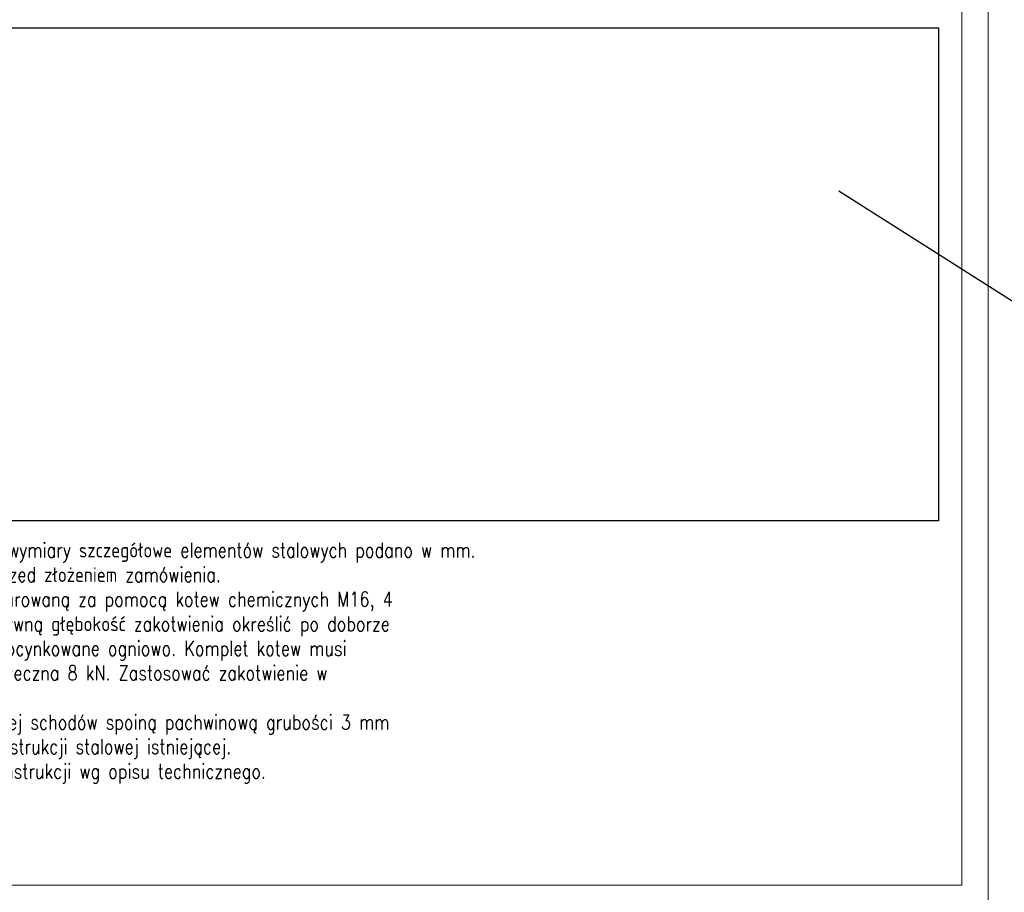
# Model space of a CAD drawing. Header units: centimetres. Extents: x -18863 to 41892, y -11949 to 36189.
# Tile 5 of 19: x -7054 to 2291, y 3698 to 11986. Entities that reach past the tile are written whole.
import ezdxf

# ---------------------------------------------------------------- set-up
doc = ezdxf.new("R2010")
doc.units = ezdxf.units.CM
doc.header["$MEASUREMENT"] = 0
doc.layers.add('bj linia odniesienia', color=4, linetype='Continuous', lineweight=5)
doc.layers.add('bj opisy', color=2, linetype='Continuous')
doc.layers.add('BJ POMOC', color=30, linetype='Continuous', plot=False)
doc.styles.add('Beta 50', font='simplex.shx', dxfattribs={"width": 0.8, "height": 125})

msp = doc.modelspace()

# ---------------------------------------------------------------- linework, layer by layer
at = {"layer": 'bj linia odniesienia'}
for points in [[(-18863.436, 18368.524), (2136.564, 18368.524), (2136.564, 3518.524), (-18863.436, 3518.524)], [(-17875.653, 18121.578), (1889.618, 18121.578), (1889.618, 3765.469), (-17875.653, 3765.469)]]:
    msp.add_lwpolyline(points, close=True, dxfattribs=at)
at = {"layer": 'BJ POMOC'}
msp.add_line((2866.934, 8991.34), (721.733, 10356.727), dxfattribs=at)
msp.add_lwpolyline([(-9787.12, 11908.164), (1665.196, 11908.164), (1665.196, 7226.773), (-9787.12, 7226.773)], close=True, dxfattribs=at)

# ---------------------------------------------------------------- texts
at = {"layer": 'bj opisy', "ltscale": 2, "insert": (-11401.01, 7226.773), "char_height": 140, "width": 8579.60093, "attachment_point": 1, "style": 'Beta 50'}
msp.add_mtext('{\\Fcomplex.shx|c238;\\H0.892857x;\\L \\Fcomplex.shx|c0;\\W1;UWAGI:\\P\\pxi-1.785714,l1.785714,t1.785714,3.571429,5.357143;\\Fsimplex.shx|c238;\\H1.12x;\\l\\W0.8;1.^I}Wymiary elementów żelbetowych podano w cm, wymiary szczegółowe elementów stalowych podano w mm.\\P2.^IDługość elementu nr 1 sprawdzić na budowie przed złożeniem zamówienia. \\P3.^IPołączenie belki stalowej z istniejącą sćianą  murowaną za pomocą kotew chemicznych M16, 4 szt. na połączenie, wklejane na żywicę iniekcyjną, efektywną głębokość zakotwienia określić po doborze kotew w odniesieniu do wytycznych Producenta, kotwy ocynkowane ogniowo. Komplet kotew musi przenieść siły obliczeniowe: siła osiowa 8 kN, siła poprzeczna 8 kN. Zastosować zakotwienie w technologii systemowej od jednego Producenta.\\P4.^IBelkę stalową dospawać do konstrukcji istniejącej schodów spoiną pachwinową grubości 3 mm obwodowo, po uprzednim oczyszczeniu powierzchni konstrukcji stalowej istniejącej.\\P5.^IOchrona antykorozyjna elementów stalowych konstrukcji wg opisu technicznego.\\P\\A1;6.^IEwentualne nieścisłości należy konsultować \\P^Iz Projektantem.', dxfattribs=at)

doc.saveas('drawing.dxf')
